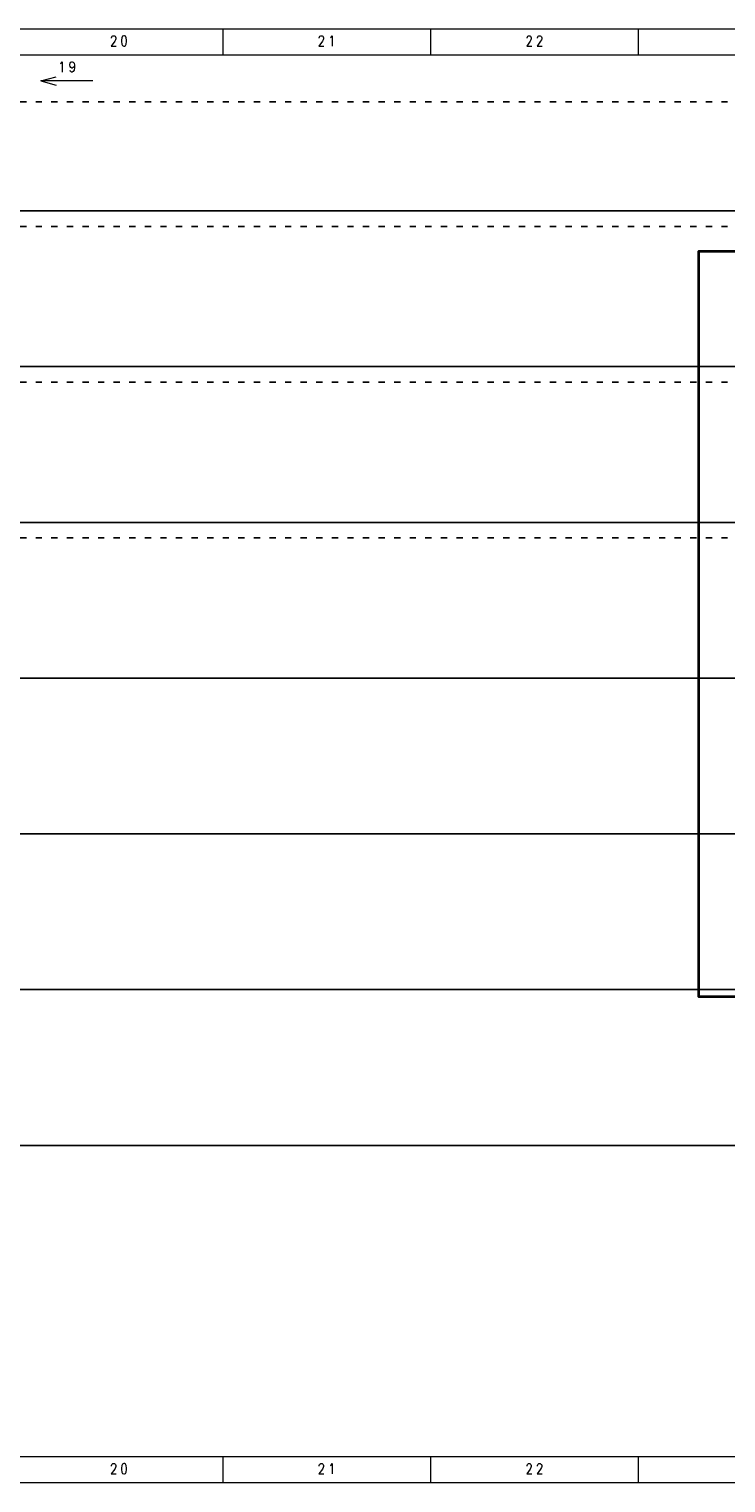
# Model space of a CAD drawing. Header units: millimetres. Extents: x -31 to 6803, y 0 to 664.
# Tile 5 of 119: x 806 to 940, y 0 to 280. Entities that reach past the tile are written whole.
import ezdxf
from ezdxf.enums import TextEntityAlignment as Align

# ---------------------------------------------------------------- set-up
doc = ezdxf.new("R2010")
doc.units = ezdxf.units.MM
doc.linetypes.add('ACAD_ISO03W100', pattern=[30, 12, -18])
doc.layers.add('!POMOCNICZE', color=8, linetype='Continuous', plot=False)
doc.layers.add('ramka', color=9, linetype='Continuous', lineweight=20)
doc.styles.add('ROMANS', font='romans.shx', dxfattribs={"width": 0.8})
doc.linetypes.add('CPFLEX', pattern='A,0.0001,-0.2,[131,LTYPESHP.SHX,S=0.2,R=0,X=-0.2,Y=0],-0.4,[131,LTYPESHP.SHX,S=0.2,R=180,X=0.2,Y=0],-0.2', length=0.8001)

msp = doc.modelspace()

# ---------------------------------------------------------------- linework, layer by layer
at = {"layer": '!POMOCNICZE', "linetype": 'ACAD_ISO03W100', "ltscale": 0.1}
for p, q in [((3, 266), (6803, 266)), ((3, 242), (6803, 242)), ((3, 212), (6803, 212)), ((3, 182), (6803, 182))]:
    msp.add_line(p, q, dxfattribs=at)
at = {"layer": '!POMOCNICZE'}
for p, q in [((3, 245), (6803, 245)), ((3, 215), (6803, 215)), ((3, 185), (6803, 185)), ((3, 155), (6803, 155)), ((3, 125), (6803, 125)), ((3, 95), (6803, 95)), ((3, 65), (6803, 65))]:
    msp.add_line(p, q, dxfattribs=at)
at = {"color": 1, "linetype": 'CPFLEX', "lineweight": 35}
msp.add_lwpolyline([(1111.6, 93.69), (1111.6, 237.16), (934.61, 237.16), (934.61, 93.69), (1111.6, 93.69)], dxfattribs=at)
at = {"layer": 'ramka', "ltscale": 5}
for p, q in [((1203, 280), (803, 280)), ((843, 280), (843, 275)), ((843, 280), (843, 280)), ((883, 280), (883, 280)), ((883, 280), (883, 275)), ((923, 280), (923, 280)), ((923, 280), (923, 275)), ((1203, 275), (803, 275)), ((1203, 5), (803, 5)), ((843, 5), (843, 0)), ((843, 5), (843, 5)), ((883, 5), (883, 0)), ((883, 5), (883, 5)), ((923, 5), (923, 0)), ((923, 5), (923, 5)), ((1203, 0), (803, 0))]:
    msp.add_line(p, q, dxfattribs=at)
at = {"layer": 'ramka'}
for p, q in [((808, 270), (810.9, 270.78)), ((818, 270), (808, 270)), ((808, 270), (810.9, 269.22))]:
    msp.add_line(p, q, dxfattribs=at)

# ---------------------------------------------------------------- texts
at = {"layer": 'ramka', "style": 'ROMANS', "width": 0.8}
for s, p in [('2', (822, 276.72)), ('0', (824, 276.72)), ('2', (862, 276.72)), ('1', (864, 276.72)), ('2', (902, 276.72)), ('2', (904, 276.72)), ('1', (812.03, 271.72)), ('9', (814.03, 271.72)), ('2', (822, 1.72)), ('0', (824, 1.72)), ('2', (862, 1.72)), ('1', (864, 1.72)), ('2', (902, 1.72)), ('2', (904, 1.72))]:
    msp.add_text(s, height=2, dxfattribs=at).set_placement(p, align=Align.CENTER)

doc.saveas('drawing.dxf')
